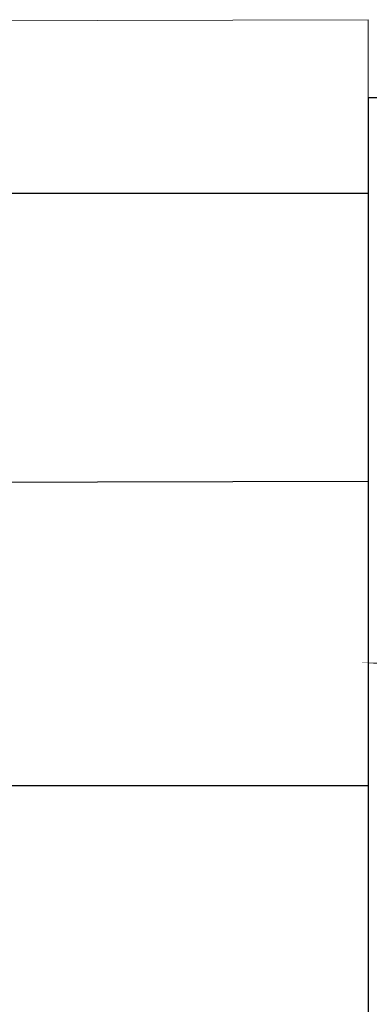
# Model space of a CAD drawing. Header units: millimetres. Extents: x -9409 to -3369, y -15007 to -6597.
# Tile 54 of 132: x -4659 to -4505, y -14641 to -14206. Entities that reach past the tile are written whole.
import ezdxf

# ---------------------------------------------------------------- set-up
doc = ezdxf.new("R2010")
doc.units = ezdxf.units.MM
doc.layers.add('PDF_A-TABELKA', color=7, linetype='Continuous')
doc.layers.add('SQ_Opisy', color=7, linetype='Continuous', lineweight=18)
doc.layers.add('SQ_TAB TEKST', color=8, linetype='Continuous', lineweight=0)

# ---------------------------------------------------------------- blocks, each defined once
blk = doc.blocks.new('tabelka')
at = {"layer": 'PDF_A-TABELKA', "lineweight": 25}
for points in [[(26628.50208058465, -28113.82220847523), (26628.50208058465, -27397.28164136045), (25541.97586470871, -27397.28164136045), (25541.97586470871, -28113.82220847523)], [(25541.97586470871, -27397.28164136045), (25541.97586470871, -28019.86922507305)]]:
    blk.add_lwpolyline(points, dxfattribs=at)
at = {"layer": 'PDF_A-TABELKA', "lineweight": 0}
blk.add_lwpolyline([(25583.96206802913, -27648.98573334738, 0, 0, 0), (25580.33889312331, -27648.77260541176, 5.115070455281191, 5.115070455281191, 0), (25583.96206802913, -27648.77260541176, 5.115070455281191, 5.115070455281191, 0)], format="xyseb", dxfattribs=at)

msp = doc.modelspace()

# ---------------------------------------------------------------- linework, layer by layer
for points in [[(-8019.7346512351, -14282.9861054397), (-4505.434472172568, -14282.9861054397)], [(-8019.7346512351, -14418.59287998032), (-4505.434472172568, -14409.91126394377)], [(-5674.15592675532, -14544.03817019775), (-4505.434472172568, -14544.03817019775)]]:
    msp.add_lwpolyline(points)
at = {"layer": 'SQ_Opisy', "lineweight": 9}
msp.add_lwpolyline([(-8024.203196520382, -14215.1827181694), (-4505.434472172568, -14206.49006317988), (-4505.434472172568, -14957.49611175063)], dxfattribs=at)

# ---------------------------------------------------------------- block references
at = {"layer": 'SQ_TAB TEKST', "lineweight": 35}
msp.add_blockref('tabelka', (-30047.41033688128, 13156.3260967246), dxfattribs=at)

doc.saveas('drawing.dxf')
